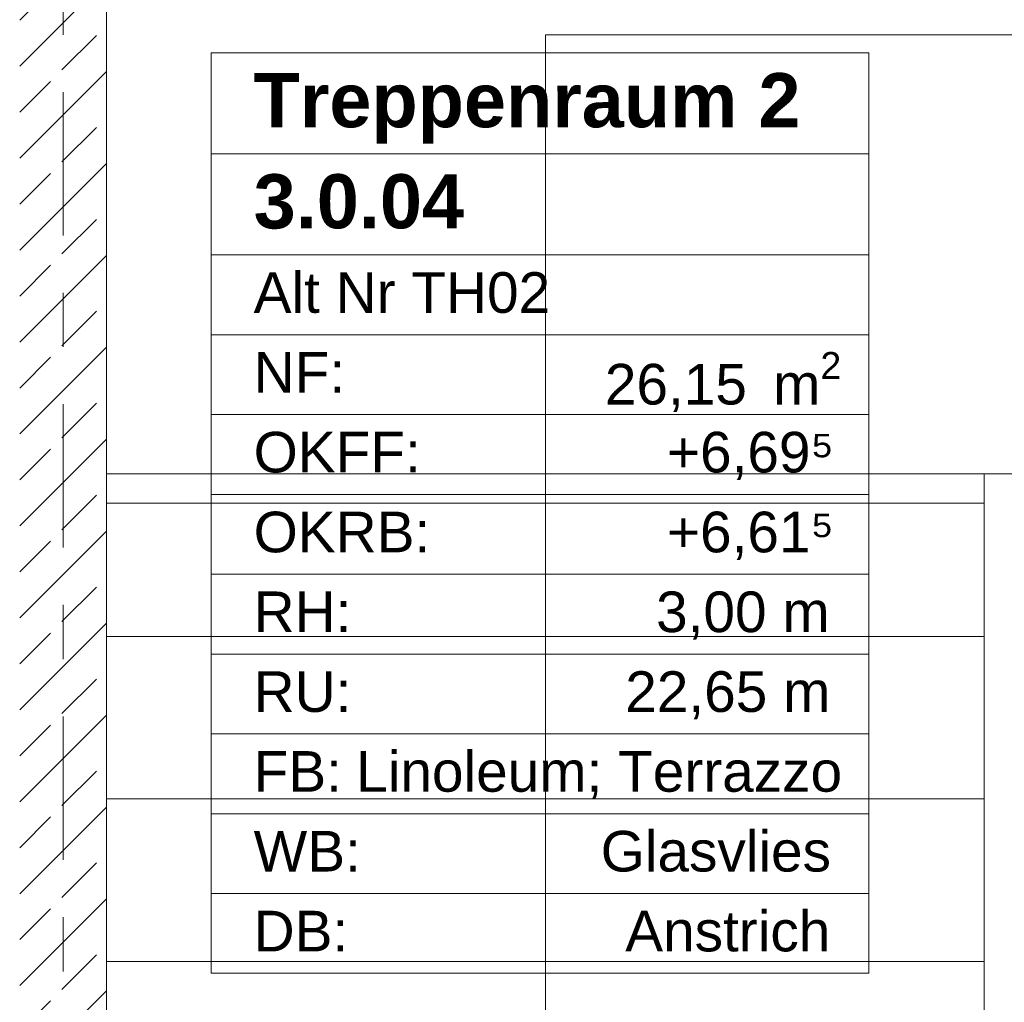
# Model space of a CAD drawing. Header units: metres. Extents: x -3.6 to 84.5, y -11 to 16.8.
# Tile 94 of 256: x 11.3 to 13.1, y 11 to 12.9. Entities that reach past the tile are written whole.
import ezdxf

# ---------------------------------------------------------------- set-up
doc = ezdxf.new("R2010")
doc.units = ezdxf.units.M
doc.header["$MEASUREMENT"] = 0
doc.linetypes.add('Strichlinie doppelt', pattern=[0.546806, 0.264583, -0.105833, 0.070556, -0.105833])
for name, color, linetype in [('401 - Zone.Raum_ Raumbegrenzung_ Whg.', 7, 'Continuous'), ('451 - Universal.Achsen Raster', 7, 'Continuous'), ('605 - Struktur.Wand Innen', 7, 'Continuous'), ('610 - Struktur.Treppe_ Rampe', 7, 'Continuous')]:
    doc.layers.add(name, color=color, linetype=linetype)
doc.styles.add('ERSTELLTER_STIL_1', font='txt')
doc.styles.add('ERSTELLTER_STIL_2', font='txt')

msp = doc.modelspace()

# ---------------------------------------------------------------- hatches: boundary and pattern name
at = {"layer": '605 - Struktur.Wand Innen', "linetype": 'Continuous', "lineweight": 0, "true_color": 0x000000}
h = msp.add_hatch(dxfattribs=at)
h.set_pattern_fill('Beton__Stahlbeton_0001', color=18, style=0, pattern_type=2)
h.set_pattern_definition([(45, (0, 0), (-0.0848528, 0.0848528), []), (45, (-0.04243, 0.04243), (-0.0848528, 0.0848528), [0.09, -0.03])])
h.paths.add_polyline_path([(11.41, 13), (11.25, 13), (11.25, 8.5), (11.41, 8.5)])

# ---------------------------------------------------------------- linework, layer by layer
at = {"layer": '401 - Zone.Raum_ Raumbegrenzung_ Whg.', "color": 7, "linetype": 'Continuous', "lineweight": 9}
for p, q in [((12.8169, 12.8022), (11.6031, 12.8022)), ((11.6031, 12.8022), (11.6031, 11.1031)), ((11.6031, 12.8022), (12.8169, 12.8022)), ((11.6031, 12.6156), (11.6031, 12.8022)), ((12.8169, 11.1031), (12.8169, 12.8022)), ((12.8169, 12.8022), (12.8169, 12.6156)), ((12.8169, 12.6156), (11.6031, 12.6156)), ((11.6031, 12.6156), (12.8169, 12.6156)), ((11.6031, 12.429), (11.6031, 12.6156)), ((12.8169, 12.6156), (12.8169, 12.429)), ((12.8169, 12.429), (11.6031, 12.429)), ((11.6031, 12.429), (12.8169, 12.429)), ((11.6031, 12.2817), (11.6031, 12.429)), ((12.8169, 12.429), (12.8169, 12.2817)), ((12.8169, 12.2817), (11.6031, 12.2817)), ((11.6031, 12.2817), (12.8169, 12.2817)), ((11.6031, 12.1343), (11.6031, 12.2817)), ((12.8169, 12.2817), (12.8169, 12.1343)), ((12.8169, 12.1343), (11.6031, 12.1343)), ((11.6031, 12.1343), (12.8169, 12.1343)), ((11.6031, 11.987), (11.6031, 12.1343)), ((12.8169, 12.1343), (12.8169, 11.987)), ((12.8169, 11.987), (11.6031, 11.987)), ((11.6031, 11.987), (12.8169, 11.987)), ((11.6031, 11.8397), (11.6031, 11.987)), ((12.8169, 11.987), (12.8169, 11.8397)), ((12.8169, 11.8397), (11.6031, 11.8397)), ((11.6031, 11.8397), (12.8169, 11.8397)), ((11.6031, 11.6924), (11.6031, 11.8397)), ((12.8169, 11.8397), (12.8169, 11.6924)), ((12.8169, 11.6924), (11.6031, 11.6924)), ((11.6031, 11.6924), (12.8169, 11.6924)), ((11.6031, 11.5451), (11.6031, 11.6924)), ((12.8169, 11.6924), (12.8169, 11.5451)), ((12.8169, 11.5451), (11.6031, 11.5451)), ((11.6031, 11.5451), (12.8169, 11.5451)), ((11.6031, 11.3977), (11.6031, 11.5451)), ((12.8169, 11.5451), (12.8169, 11.3977)), ((12.8169, 11.3977), (11.6031, 11.3977)), ((11.6031, 11.3977), (12.8169, 11.3977)), ((11.6031, 11.2504), (11.6031, 11.3977)), ((12.8169, 11.3977), (12.8169, 11.2504)), ((12.8169, 11.2504), (11.6031, 11.2504)), ((11.6031, 11.2504), (12.8169, 11.2504)), ((11.6031, 11.1031), (11.6031, 11.2504)), ((12.8169, 11.2504), (12.8169, 11.1031)), ((11.6031, 11.1031), (12.8169, 11.1031)), ((12.8169, 11.1031), (11.6031, 11.1031))]:
    msp.add_line(p, q, dxfattribs=at)
at = {"layer": '451 - Universal.Achsen Raster', "color": 160, "linetype": 'Strichlinie doppelt', "lineweight": 9, "true_color": 0x3232ff}
msp.add_line((11.33, -10.585), (11.33, 16.355), dxfattribs=at)
at = {"layer": '605 - Struktur.Wand Innen', "color": 7, "linetype": 'Continuous', "lineweight": 18, "flags": 128}
msp.add_lwpolyline([(11.41, 8.5), (11.41, 13)], dxfattribs=at)
at = {"layer": '610 - Struktur.Treppe_ Rampe', "color": 7, "linetype": 'Continuous', "lineweight": 18}
for p, q in [((11.41, 13.645), (11.41, 12.025)), ((14.03, 12.835), (12.22, 12.835)), ((12.22, 12.835), (12.22, 12.025)), ((11.41, 12.025), (13.03, 12.025)), ((11.41, 12.025), (11.41, 11.725)), ((13.03, 12.025), (11.41, 12.025)), ((12.22, 12.025), (12.22, 9.625)), ((13.03, 12.025), (13.22, 12.025)), ((13.03, 11.725), (13.03, 12.025)), ((11.41, 11.725), (13.03, 11.725)), ((13.03, 11.725), (11.41, 11.725)), ((11.41, 11.725), (11.41, 11.425)), ((13.03, 11.425), (13.03, 11.725)), ((11.41, 11.425), (13.03, 11.425)), ((13.03, 11.425), (11.41, 11.425)), ((11.41, 11.425), (11.41, 11.125)), ((13.03, 11.125), (13.03, 11.425)), ((11.41, 11.125), (13.03, 11.125)), ((13.03, 11.125), (11.41, 11.125)), ((11.41, 11.125), (11.41, 10.825)), ((13.03, 10.825), (13.03, 11.125))]:
    msp.add_line(p, q, dxfattribs=at)
at = {"layer": '610 - Struktur.Treppe_ Rampe', "color": 7, "linetype": 'Continuous', "lineweight": 13}
for p, q in [((11.41, 13.645), (11.41, 12.025)), ((11.41, 12.025), (13.03, 12.025)), ((11.41, 12.025), (11.41, 9.1573)), ((13.03, 12.025), (13.22, 12.025)), ((13.03, 10.0926), (13.03, 12.025)), ((13.03, 11.9706), (11.41, 11.9706))]:
    msp.add_line(p, q, dxfattribs=at)

# ---------------------------------------------------------------- texts
at = {"layer": '401 - Zone.Raum_ Raumbegrenzung_ Whg.', "color": 7, "lineweight": 9, "attachment_point": 1}
for s, insert, char_height, style in [('\\A1;{\\pqj;\\pt0;\\fArial|b1|i0|c0|p38;}', (12.7383, 12.7875), 0.1, 'ERSTELLTER_STIL_1'), ('\\A1;{\\pqj;\\pt0;\\fArial|b1|i0|c0|p38;Treppenraum 2}', (11.6817, 12.7646), 0.1, 'ERSTELLTER_STIL_1'), ('\\A1;{\\pqj;\\pt0;\\fArial|b1|i0|c0|p38;}', (12.7383, 12.6009), 0.1, 'ERSTELLTER_STIL_1'), ('\\A1;{\\pql;\\pt0;\\fArial|b1|i0|c0|p38;3.0.04}', (11.6817, 12.578), 0.1, 'ERSTELLTER_STIL_1'), ('\\A1;{\\pqj;\\pt0;\\fArial|b0|i0|c0|p38;}', (12.7383, 12.4143), 0.075, 'ERSTELLTER_STIL_2'), ('\\A1;{\\pqj;\\pt0;\\fArial|b0|i0|c0|p38;Alt Nr TH02}', (11.6817, 12.3971), 0.075, 'ERSTELLTER_STIL_2'), ('\\A1;{\\pqj;\\pt0;\\fArial|b0|i0|c0|p38;NF: }', (11.6817, 12.2498), 0.075, 'ERSTELLTER_STIL_2'), ('\\A1;{\\pql;\\pt0,0.05;\\fArial|b0|i0|c0|p38;26,15\\fArial|b0|i0|c0|p38;\\A1{\\H.66x;\\S^  ;}\\fArial|b0|i0|c0|p38; m\\fArial|b0|i0|c0|p38;\\A1{\\H.66x;\\S2^  ;}}', (12.3298, 12.2498), 0.075, 'ERSTELLTER_STIL_2'), ('\\A1;{\\pqj;\\pt0;\\fArial|b0|i0|c0|p38;OKFF: }', (11.6817, 12.1025), 0.075, 'ERSTELLTER_STIL_2'), ('\\A1;{\\pqj;\\pt0;\\fArial|b0|i0|c0|p38;+6,69⁵}', (12.4442, 12.1025), 0.075, 'ERSTELLTER_STIL_2'), ('\\A1;{\\pqj;\\pt0;\\fArial|b0|i0|c0|p38;OKRB: }', (11.6817, 11.9551), 0.075, 'ERSTELLTER_STIL_2'), ('\\A1;{\\pqj;\\pt0;\\fArial|b0|i0|c0|p38;+6,61⁵}', (12.4442, 11.9551), 0.075, 'ERSTELLTER_STIL_2'), ('\\A1;{\\pqj;\\pt0;\\fArial|b0|i0|c0|p38;RH: }', (11.6817, 11.8078), 0.075, 'ERSTELLTER_STIL_2'), ('\\A1;{\\pqj;\\pt0;\\fArial|b0|i0|c0|p38;3,00 m}', (12.4243, 11.8078), 0.075, 'ERSTELLTER_STIL_2'), ('\\A1;{\\pqj;\\pt0;\\fArial|b0|i0|c0|p38;RU: }', (11.6817, 11.6605), 0.075, 'ERSTELLTER_STIL_2'), ('\\A1;{\\pqj;\\pt0;\\fArial|b0|i0|c0|p38;22,65 m}', (12.3674, 11.6605), 0.075, 'ERSTELLTER_STIL_2'), ('\\A1;{\\pqj;\\pt0;\\fArial|b0|i0|c0|p38;Linoleum; Terrazzo}', (11.8709, 11.5132), 0.075, 'ERSTELLTER_STIL_2'), ('\\A1;{\\pqj;\\pt0;\\fArial|b0|i0|c0|p38;FB: }', (11.6817, 11.5132), 0.075, 'ERSTELLTER_STIL_2'), ('\\A1;{\\pqj;\\pt0;\\fArial|b0|i0|c0|p38;WB: }', (11.6817, 11.3659), 0.075, 'ERSTELLTER_STIL_2'), ('\\A1;{\\pqj;\\pt0;\\fArial|b0|i0|c0|p38;Glasvlies}', (12.3221, 11.3659), 0.075, 'ERSTELLTER_STIL_2'), ('\\A1;{\\pqj;\\pt0;\\fArial|b0|i0|c0|p38;DB: }', (11.6817, 11.2185), 0.075, 'ERSTELLTER_STIL_2'), ('\\A1;{\\pqj;\\pt0;\\fArial|b0|i0|c0|p38;Anstrich}', (12.3674, 11.2185), 0.075, 'ERSTELLTER_STIL_2')]:
    msp.add_mtext(s, dxfattribs=dict(at, insert=insert, char_height=char_height, style=style))

doc.saveas('drawing.dxf')
